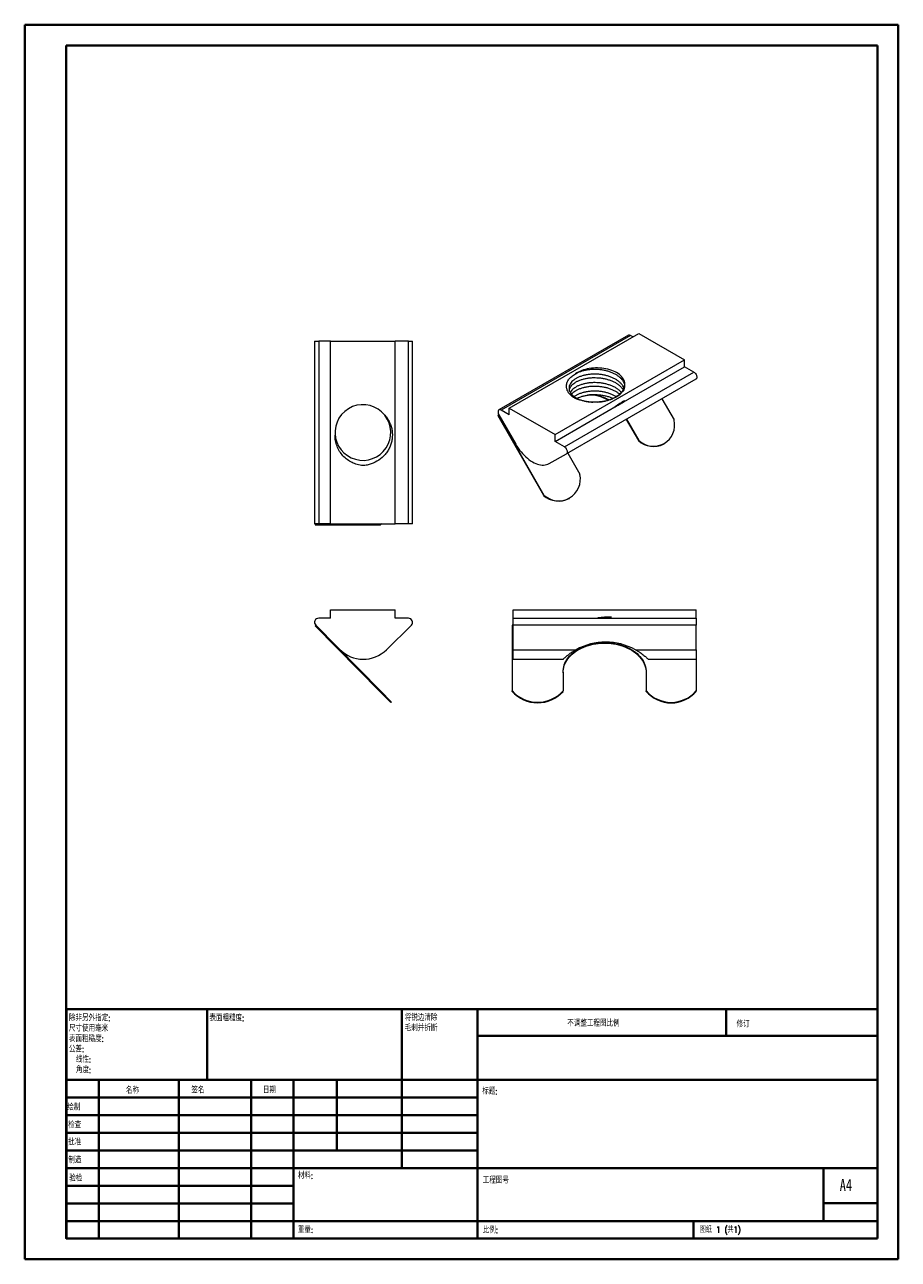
# Model space of a CAD drawing. Header units: millimetres. Extents: x 0 to 210, y 0 to 297.
import ezdxf

# ---------------------------------------------------------------- set-up
doc = ezdxf.new("R2010")
doc.units = ezdxf.units.MM
doc.styles.add('SLDTEXTSTYLE0', font='TXT', dxfattribs={"width": 0.75, "bigfont": 'bigfont'})
doc.styles.add('SLDTEXTSTYLE1', font='TXT', dxfattribs={"width": 0.75})
doc.styles.add('SLDTEXTSTYLE2', font='TXT', dxfattribs={"width": 0.694444, "bigfont": 'bigfont'})

# ---------------------------------------------------------------- blocks, each defined once
blk = doc.blocks.new('SW_NOTE_0')
at = {"color": 0, "linetype": 'Continuous', "lineweight": 0, "char_height": 1.5, "attachment_point": 1, "style": 'SLDTEXTSTYLE0'}
for s, insert in [('\\M+18FAB锐边\\M+190B4\\M+18F9C', (0, 1.93)), ('\\M+196D1\\M+18E68\\M+19BF3\\M+190DC\\M+19266', (0, -0.57))]:
    blk.add_mtext(s, dxfattribs=dict(at, insert=insert))
blk = doc.blocks.new('SW_NOTE_1')
at = {"color": 0, "linetype": 'Continuous', "lineweight": 0, "char_height": 1.5, "attachment_point": 1, "style": 'SLDTEXTSTYLE0'}
for s, insert in [('\\M+18F9C\\M+194F1另\\M+18A4F\\M+18E77\\M+192E8:', (0, 1.93)), ('\\M+18EDA\\M+190A1\\M+18E67\\M+19770\\M+19F7C\\M+195C4', (0, -0.57)), ('\\M+1955C\\M+196CA\\M+19165糙\\M+19378:', (0, -3.07)), ('\\M+18CF6\\M+18DB7:', (0, -5.57)), ('线\\M+190AB:', (1.69, -8.07)), ('\\M+18A70\\M+19378:', (1.69, -10.57))]:
    blk.add_mtext(s, dxfattribs=dict(at, insert=insert))

msp = doc.modelspace()

# ---------------------------------------------------------------- linework, layer by layer
at = {"color": 7, "linetype": 'Continuous', "lineweight": 40}
for p, q in [((0.08, 0.21), (0.08, 297.21)), ((0.08, 297.21), (210.08, 297.21)), ((210.08, 0.21), (210.08, 297.21)), ((210.08, 292.21), (210.08, 297.21)), ((10.08, 292.21), (205.08, 292.21)), ((10.08, 5.21), (10.08, 292.21)), ((205.08, 5.21), (205.08, 292.21)), ((10.11, 60.37), (205.08, 60.37)), ((10.11, 60.37), (10.11, 5.12)), ((43.91, 43.37), (43.91, 60.37)), ((90.71, 60.37), (90.71, 22.12)), ((108.91, 60.37), (108.91, 5.12)), ((168.68, 54.09), (168.68, 60.46)), ((205.08, 54), (108.91, 54)), ((205.08, 43.37), (10.11, 43.37)), ((17.91, 43.37), (17.91, 5.12)), ((37.1, 43.37), (37.1, 5.12)), ((54.51, 43.37), (54.51, 5.12)), ((64.71, 5.12), (64.71, 43.37)), ((75.11, 26.37), (75.11, 43.37)), ((108.91, 39.12), (10.11, 39.12)), ((108.91, 34.87), (10.11, 34.87)), ((108.91, 30.62), (10.11, 30.62)), ((108.91, 26.37), (10.11, 26.37)), ((64.71, 22.12), (10.11, 22.12)), ((64.71, 22.12), (205.08, 22.12)), ((192.08, 9.46), (192.08, 22.21)), ((64.71, 17.87), (10.11, 17.87)), ((64.71, 13.62), (10.11, 13.62)), ((205.08, 13.71), (192.08, 13.71)), ((10.11, 9.37), (205.08, 9.37)), ((160.88, 5.21), (160.88, 9.46)), ((10.08, 5.21), (205.08, 5.21)), ((205.08, 5.21), (180.99, 5.21)), ((0.08, 0.21), (210.08, 0.21))]:
    msp.add_line(p, q, dxfattribs=at)
at = {"color": 7, "linetype": 'Continuous', "lineweight": 15}
for p, q in [((116.57, 204.97), (147.69, 222.93)), ((147.69, 222.93), (158.72, 216.56)), ((69.75, 221.11), (69.75, 177.11)), ((69.75, 221.11), (70.75, 221.11)), ((70.75, 221.11), (70.75, 177.11)), ((73.56, 221.11), (70.75, 221.11)), ((73.56, 177.11), (73.56, 221.11)), ((73.56, 221.11), (89.16, 221.11)), ((89.16, 177.11), (89.16, 221.11)), ((92.32, 221.11), (89.16, 221.11)), ((92.32, 177.11), (92.32, 221.11)), ((92.32, 221.11), (93.32, 221.11)), ((93.32, 177.11), (93.32, 221.11)), ((145.2, 222.49), (114.09, 204.53)), ((145.7, 222.44), (114.59, 204.48)), ((146.27, 222.11), (145.7, 222.44)), ((127.61, 198.6), (158.72, 216.56)), ((143.02, 205.86), (158.72, 214.93)), ((158.72, 214.93), (158.72, 216.56)), ((160.95, 213.63), (158.72, 214.93)), ((129.84, 195.67), (160.95, 213.63)), ((161.45, 211.95), (130.34, 193.99)), ((116.57, 203.33), (116.57, 204.97)), ((116.57, 204.97), (127.61, 198.6)), ((127.61, 196.96), (142.53, 205.58)), ((153.26, 207.22), (156.18, 202.12)), ((114.08, 203.38), (113.81, 203.22)), ((113.81, 203.22), (113.91, 203.28)), ((113.81, 203.22), (124.79, 184)), ((114.08, 203.38), (113.91, 203.28)), ((113.91, 203.28), (124.9, 184.05)), ((114.08, 203.38), (118.12, 196.32)), ((116.57, 203.33), (114.59, 204.48)), ((144.68, 202.27), (147.6, 197.16)), ((144.78, 202.33), (147.7, 197.22)), ((127.61, 196.96), (127.61, 198.6)), ((129.84, 195.67), (127.61, 196.96)), ((147.6, 197.16), (147.7, 197.22)), ((153.66, 196.31), (153.76, 196.37)), ((126.12, 191.63), (130.34, 193.99)), ((130.64, 194.16), (133.56, 189.05)), ((124.79, 184), (124.9, 184.05)), ((130.93, 183.21), (131.03, 183.27)), ((70.75, 177.11), (69.75, 177.11)), ((69.89, 177.11), (69.89, 176.87)), ((69.89, 176.87), (70.04, 176.87)), ((70.04, 177.11), (70.04, 176.87)), ((70.04, 176.87), (85.58, 176.87)), ((73.56, 177.11), (70.75, 177.11)), ((73.56, 177.11), (89.16, 177.11)), ((85.89, 177.11), (85.58, 176.87)), ((92.32, 177.11), (89.16, 177.11)), ((93.32, 177.11), (92.32, 177.11)), ((73.56, 154.45), (70.75, 154.45)), ((73.56, 154.45), (73.56, 156.45)), ((73.56, 156.45), (89.16, 156.45)), ((89.16, 154.45), (89.16, 156.45)), ((92.32, 154.45), (89.16, 154.45)), ((117.48, 156.45), (161.48, 156.45)), ((117.48, 154.45), (117.48, 156.45)), ((117.48, 154.45), (161.48, 154.45)), ((117.48, 152.74), (117.48, 154.45)), ((161.48, 154.45), (161.48, 156.45)), ((161.48, 154.45), (161.48, 152.74)), ((69.89, 152.61), (70.04, 152.75)), ((69.89, 152.61), (85.43, 136.83)), ((70.04, 152.75), (85.58, 136.97)), ((87.06, 146.87), (93.02, 152.74)), ((117.23, 152.75), (117.23, 136.97)), ((117.48, 152.75), (117.23, 152.75)), ((161.48, 152.74), (117.48, 152.74)), ((117.48, 146.87), (117.48, 152.74)), ((161.48, 146.87), (161.48, 152.74)), ((117.48, 146.87), (132.62, 146.87)), ((117.48, 144.57), (117.48, 146.87)), ((146.89, 146.87), (161.48, 146.87)), ((161.48, 146.87), (161.48, 144.57)), ((117.48, 144.57), (129.52, 144.57)), ((149.98, 144.57), (161.48, 144.57)), ((161.48, 144.57), (161.48, 136.97)), ((129.48, 141.45), (129.48, 136.97)), ((149.48, 141.45), (149.48, 136.97)), ((85.43, 136.83), (85.58, 136.97)), ((88.06, 134.16), (85.43, 136.83)), ((88.21, 134.3), (85.58, 136.97)), ((117.23, 136.83), (117.23, 136.97)), ((129.48, 136.83), (129.48, 136.97)), ((149.48, 136.83), (149.48, 136.97)), ((161.48, 136.83), (161.48, 136.97)), ((88.06, 134.16), (88.21, 134.3)), ((88.06, 134.16), (88.08, 134.15)), ((88.08, 134.15), (88.22, 134.29)), ((88.21, 134.3), (88.22, 134.29))]:
    msp.add_line(p, q, dxfattribs=at)
at = {"color": 7, "linetype": 'Continuous', "lineweight": 15, "flags": 128}
for points in [[(144.3, 210.3), (144.34, 210.59), (144.34, 210.88), (144.31, 211.17), (144.23, 211.46), (144.12, 211.75), (143.98, 212.03), (143.79, 212.3), (143.57, 212.57), (143.32, 212.82), (143.03, 213.06), (142.72, 213.29), (142.37, 213.51), (142, 213.7), (141.6, 213.89), (141.18, 214.05), (140.74, 214.19), (140.28, 214.32), (139.8, 214.42), (139.32, 214.51), (138.82, 214.57), (138.32, 214.61), (137.81, 214.63), (137.3, 214.63), (136.8, 214.6), (136.3, 214.55), (135.8, 214.48), (135.32, 214.39), (134.85, 214.28), (134.4, 214.15), (133.97, 213.99), (133.55, 213.82), (133.16, 213.64), (132.8, 213.43), (132.46, 213.21)], [(160.95, 213.63), (161.09, 213.54), (161.23, 213.42), (161.35, 213.27), (161.46, 213.1), (161.54, 212.93), (161.61, 212.75), (161.65, 212.57), (161.66, 212.41), (161.65, 212.25), (161.61, 212.13), (161.54, 212.02), (161.45, 211.95)], [(114.59, 204.48), (114.45, 204.54), (114.32, 204.57), (114.19, 204.57), (114.09, 204.53), (114, 204.46), (113.93, 204.36), (113.89, 204.23), (113.88, 204.08), (113.89, 203.91), (113.93, 203.73), (114, 203.56), (114.08, 203.38)], [(118.12, 196.32), (118.41, 195.83), (118.73, 195.35), (119.06, 194.89), (119.4, 194.45), (119.76, 194.03), (120.13, 193.63), (120.52, 193.26), (120.91, 192.92), (121.3, 192.6), (121.7, 192.32), (122.11, 192.07), (122.51, 191.85), (122.91, 191.66), (123.31, 191.51), (123.7, 191.4), (124.09, 191.32), (124.46, 191.28), (124.82, 191.27), (125.17, 191.31), (125.51, 191.38), (125.82, 191.48), (126.12, 191.63)], [(130.34, 193.99), (130.43, 194.06), (130.49, 194.16), (130.53, 194.29), (130.55, 194.45), (130.54, 194.61), (130.5, 194.79), (130.43, 194.97), (130.34, 195.14), (130.24, 195.31), (130.11, 195.45), (129.98, 195.58), (129.84, 195.67)], [(129.48, 141.45), (129.5, 141.89), (129.56, 142.32), (129.65, 142.76), (129.78, 143.19), (129.95, 143.61), (130.16, 144.02), (130.4, 144.43), (130.67, 144.82), (130.98, 145.2), (131.32, 145.56), (131.69, 145.91), (132.09, 146.25), (132.52, 146.56), (132.98, 146.86), (133.46, 147.13), (133.96, 147.39), (134.48, 147.62), (135.02, 147.83), (135.58, 148.01), (136.16, 148.17), (136.75, 148.3), (137.34, 148.41), (137.95, 148.49), (138.56, 148.54), (139.17, 148.57), (139.79, 148.57), (140.41, 148.54), (141.02, 148.49), (141.62, 148.41), (142.22, 148.3), (142.81, 148.17), (143.38, 148.01), (143.94, 147.83), (144.48, 147.62), (145.01, 147.39), (145.51, 147.13), (145.99, 146.86), (146.44, 146.56), (146.87, 146.25), (147.27, 145.91), (147.64, 145.56), (147.98, 145.2), (148.29, 144.82), (148.57, 144.43), (148.81, 144.02), (149.01, 143.61), (149.18, 143.19), (149.31, 142.76), (149.41, 142.32), (149.46, 141.89), (149.48, 141.45)], [(129.48, 141.31), (129.5, 141.75), (129.56, 142.18), (129.65, 142.62), (129.78, 143.04), (129.95, 143.47), (130.16, 143.88), (130.4, 144.28), (130.67, 144.68), (130.98, 145.06), (131.32, 145.42), (131.69, 145.77), (132.09, 146.11), (132.52, 146.42), (132.98, 146.72), (133.46, 146.99), (133.96, 147.25), (134.48, 147.48), (135.02, 147.68), (135.58, 147.87), (136.16, 148.03), (136.75, 148.16), (137.34, 148.27), (137.95, 148.35), (138.56, 148.4), (139.17, 148.43), (139.79, 148.43), (140.41, 148.4), (141.02, 148.35), (141.62, 148.27), (142.22, 148.16), (142.81, 148.03), (143.38, 147.87), (143.94, 147.68), (144.48, 147.48), (145.01, 147.25), (145.51, 146.99), (145.99, 146.72), (146.44, 146.42), (146.87, 146.11), (147.27, 145.77), (147.64, 145.42), (147.98, 145.06), (148.29, 144.68), (148.57, 144.28), (148.81, 143.88), (149.01, 143.47), (149.18, 143.04), (149.31, 142.62), (149.41, 142.18), (149.46, 141.75), (149.48, 141.31)]]:
    msp.add_lwpolyline(points, dxfattribs=at)
at = {"color": 7, "linetype": 'Continuous', "lineweight": 15}
for centre, radius, start, end in [((145.41, 222.04), 0.493, 53.7228, 114.9667), ((135.87, 199.54), 8.58, 58.9205, 93.3), ((135.91, 199.41), 8.77, 59.03, 90.1705), ((81.36, 199.11), 6.7, 38.0801, 185.679), ((81.37, 199.11), 6.7, 182.4548, 38.1493), ((151.23, 200.9), 5.1, 226.2197, 13.7749), ((151.25, 201.15), 5.41, 227.5816, 296.4716), ((128.43, 187.92), 5.24, 227.5577, 12.4369), ((128.46, 188.25), 5.62, 229.2998, 296.1557), ((70.75, 153.45), 1, 90, 224.5626), ((92.32, 153.45), 1, 314.5626, 90), ((139.75, 134), 14.71, 60.9782, 119.0218), ((81.45, 152.57), 8, 224.5626, 314.5626), ((123.36, 142.41), 8.19, 221.6101, 318.3899), ((123.36, 142.27), 8.19, 221.6101, 318.3899), ((155.48, 142.09), 7.89, 220.4531, 319.5469), ((155.48, 141.95), 7.89, 220.4531, 319.5469)]:
    msp.add_arc(centre, radius, start, end, dxfattribs=at)
for points, knots in [([(132.46, 213.21), (132.61, 213.3), (132.94, 213.5), (133.55, 213.76), (134.28, 214.01), (135.07, 214.19), (135.91, 214.31), (136.78, 214.36), (137.65, 214.35), (138.52, 214.28), (139.38, 214.14), (140.22, 213.93), (141.01, 213.66), (141.74, 213.34), (142.4, 212.96), (142.97, 212.55), (143.46, 212.08), (143.86, 211.58), (144.13, 211.05), (144.28, 210.64), (144.3, 210.42), (144.3, 210.38)], [0, 0, 0, 0, 0.042061, 0.096798, 0.152491, 0.208675, 0.264859, 0.320552, 0.375289, 0.430025, 0.485718, 0.541902, 0.598087, 0.65378, 0.708516, 0.763253, 0.818946, 0.87513, 0.931314, 0.987007, 1, 1, 1, 1]), ([(132.01, 207.51), (131.72, 207.72), (131.47, 207.93), (131.04, 208.39), (130.85, 208.63), (130.56, 209.13), (130.45, 209.38), (130.32, 209.89), (130.3, 210.16), (130.33, 210.68), (130.38, 210.94), (130.58, 211.45), (130.72, 211.7), (131.09, 212.18), (131.31, 212.41), (131.83, 212.83), (132.14, 213.03), (132.46, 213.21)], [0, 0, 0, 0, 0.125, 0.125, 0.25, 0.25, 0.375, 0.375, 0.5, 0.5, 0.625, 0.625, 0.75, 0.75, 0.875, 0.875, 1, 1, 1, 1]), ([(144.14, 209.78), (144.13, 209.8), (144.07, 210), (143.85, 210.37), (143.46, 210.87), (142.97, 211.34), (142.4, 211.76), (141.74, 212.13), (141.01, 212.46), (140.22, 212.73), (139.38, 212.93), (138.52, 213.08), (137.65, 213.15), (136.78, 213.16), (135.91, 213.1), (135.07, 212.98), (134.28, 212.8), (133.55, 212.56), (132.9, 212.27), (132.32, 211.93), (131.83, 211.55), (131.44, 211.14), (131.15, 210.7), (130.98, 210.24), (130.93, 209.78), (130.98, 209.32), (131.15, 208.86), (131.44, 208.42), (131.83, 208.01), (132.32, 207.63), (132.9, 207.29), (133.55, 207), (134.28, 206.76), (135.07, 206.58), (135.88, 206.46), (136.42, 206.43), (136.68, 206.42)], [0, 0, 0, 0, 0.0034978, 0.0341388, 0.0647797, 0.0951529, 0.1250042, 0.1548555, 0.1852286, 0.2158696, 0.2465105, 0.2768837, 0.306735, 0.3365863, 0.3669594, 0.3976004, 0.4282413, 0.4586145, 0.4884658, 0.5183171, 0.5486902, 0.5793312, 0.6099721, 0.6403453, 0.6701966, 0.7000479, 0.730421, 0.761062, 0.7917029, 0.8220761, 0.8519274, 0.8817787, 0.9121518, 0.9427928, 0.9734337, 1, 1, 1, 1]), ([(131, 209.36), (131, 209.38), (131.02, 209.54), (131.16, 209.86), (131.44, 210.3), (131.83, 210.72), (132.32, 211.1), (132.9, 211.43), (133.55, 211.72), (134.28, 211.96), (135.07, 212.15), (135.91, 212.27), (136.78, 212.32), (137.65, 212.31), (138.52, 212.24), (139.38, 212.1), (140.22, 211.89), (141.01, 211.62), (141.74, 211.29), (142.4, 210.92), (142.97, 210.5), (143.46, 210.04), (143.78, 209.65), (143.9, 209.42), (143.93, 209.36)], [0, 0, 0, 0, 0.004185, 0.053279, 0.102806, 0.152333, 0.201427, 0.249678, 0.297929, 0.347023, 0.396551, 0.446078, 0.495172, 0.543423, 0.591674, 0.640768, 0.690295, 0.739822, 0.788916, 0.837167, 0.885418, 0.934512, 0.984039, 1, 1, 1, 1]), ([(143.5, 208.76), (143.48, 208.78), (143.33, 208.97), (142.97, 209.3), (142.4, 209.72), (141.74, 210.09), (141.01, 210.41), (140.22, 210.68), (139.38, 210.89), (138.52, 211.03), (137.65, 211.11), (136.78, 211.11), (135.91, 211.06), (135.07, 210.94), (134.28, 210.76), (133.55, 210.52), (132.9, 210.23), (132.32, 209.89), (131.83, 209.51), (131.46, 209.13), (131.31, 208.87), (131.24, 208.76)], [0, 0, 0, 0, 0.007867, 0.063917, 0.119005, 0.174092, 0.230143, 0.286688, 0.343232, 0.399283, 0.45437, 0.509458, 0.565508, 0.622053, 0.678598, 0.734648, 0.789736, 0.844823, 0.900874, 0.957419, 1, 1, 1, 1]), ([(131.54, 208.34), (131.64, 208.45), (131.86, 208.7), (132.32, 209.05), (132.89, 209.39), (133.55, 209.68), (134.28, 209.92), (135.07, 210.11), (135.91, 210.23), (136.78, 210.28), (137.65, 210.27), (138.52, 210.2), (139.38, 210.06), (140.22, 209.85), (141.01, 209.58), (141.74, 209.25), (142.39, 208.88), (142.84, 208.57), (143.04, 208.38), (143.08, 208.34)], [0, 0, 0, 0, 0.050117, 0.11268, 0.17417, 0.235659, 0.298223, 0.361338, 0.424454, 0.487018, 0.548507, 0.609996, 0.67256, 0.735675, 0.798791, 0.861355, 0.922844, 0.984333, 1, 1, 1, 1]), ([(144.3, 210.3), (144.28, 210.1), (144.25, 209.9), (144.12, 209.51), (144.03, 209.32), (143.8, 208.95), (143.66, 208.77), (143.34, 208.42), (143.16, 208.25), (142.55, 207.78), (142.05, 207.49), (141.23, 207.14), (140.95, 207.03), (140.34, 206.84), (140.03, 206.75), (139.39, 206.61), (139.07, 206.56), (138.4, 206.47), (138.06, 206.44), (137.03, 206.39), (136.35, 206.41), (134.99, 206.56), (134.34, 206.68), (133.42, 206.94), (133.12, 207.04), (132.55, 207.26), (132.27, 207.38), (132.01, 207.51)], [0, 0, 0, 0, 0.0625, 0.0625, 0.125, 0.125, 0.1875, 0.1875, 0.25, 0.25, 0.375, 0.375, 0.4375, 0.4375, 0.5, 0.5, 0.5625, 0.5625, 0.625, 0.625, 0.75, 0.75, 0.875, 0.875, 0.9375, 0.9375, 1, 1, 1, 1]), ([(142.26, 207.74), (142.09, 207.84), (141.7, 208.07), (141.01, 208.37), (140.22, 208.64), (139.38, 208.85), (138.52, 208.99), (137.65, 209.07), (136.78, 209.07), (135.91, 209.02), (135.07, 208.9), (134.28, 208.72), (133.55, 208.48), (132.9, 208.18), (132.45, 207.93), (132.25, 207.77), (132.2, 207.74)], [0, 0, 0, 0, 0.060745, 0.137465, 0.214861, 0.292257, 0.368976, 0.444378, 0.51978, 0.596499, 0.673896, 0.751292, 0.828011, 0.903413, 0.978815, 1, 1, 1, 1]), ([(132.87, 207.32), (132.88, 207.33), (133.09, 207.45), (133.56, 207.64), (134.28, 207.88), (135.07, 208.06), (135.91, 208.18), (136.78, 208.24), (137.65, 208.23), (138.52, 208.16), (139.38, 208.02), (140.22, 207.81), (140.92, 207.58), (141.31, 207.39), (141.47, 207.32)], [0, 0, 0, 0, 0.005821, 0.097853, 0.191493, 0.28596, 0.380426, 0.474067, 0.566099, 0.658131, 0.751772, 0.846238, 0.940705, 1, 1, 1, 1]), ([(137.19, 208.22), (137.47, 208.15), (138.04, 207.99), (138.93, 207.68), (139.8, 207.34), (140.35, 207.09), (140.61, 206.98)], [0, 0, 0, 0, 0.230416, 0.482532, 0.759664, 1, 1, 1, 1]), ([(137.74, 206.43), (138, 206.45), (138.55, 206.49), (139.38, 206.63), (140.22, 206.83), (141.01, 207.1), (141.74, 207.43), (142.4, 207.8), (142.98, 208.23), (143.47, 208.7), (143.87, 209.21), (144.16, 209.74), (144.25, 210.11), (144.3, 210.3)], [0, 0, 0, 0, 0.079713, 0.17116, 0.263413, 0.355666, 0.447113, 0.536989, 0.628012, 0.720637, 0.814069, 0.907468, 1, 1, 1, 1]), ([(86.63, 203.25), (86.87, 203), (87.08, 202.72), (87.47, 202.16), (87.64, 201.86), (87.93, 201.24), (88.06, 200.92), (88.26, 200.26), (88.34, 199.93), (88.48, 198.92), (88.48, 198.22), (88.34, 197.21), (88.27, 196.87), (88.08, 196.21), (87.96, 195.89), (87.68, 195.27), (87.52, 194.97), (87.15, 194.39), (86.95, 194.11), (86.28, 193.32), (85.77, 192.87), (84.63, 192.09), (84.02, 191.78), (83.05, 191.45), (82.72, 191.35), (82.05, 191.22), (81.7, 191.17), (81.36, 191.15)], [0, 0, 0, 0, 0.0625, 0.0625, 0.125, 0.125, 0.1875, 0.1875, 0.25, 0.25, 0.375, 0.375, 0.4375, 0.4375, 0.5, 0.5, 0.5625, 0.5625, 0.625, 0.625, 0.75, 0.75, 0.875, 0.875, 0.9375, 0.9375, 1, 1, 1, 1]), ([(81.36, 191.15), (80.91, 191.19), (80.46, 191.28), (79.6, 191.53), (79.17, 191.69), (78.35, 192.1), (77.97, 192.33), (77.25, 192.87), (76.9, 193.18), (76.28, 193.84), (76.01, 194.19), (75.52, 194.96), (75.32, 195.37), (74.99, 196.21), (74.87, 196.65), (74.71, 197.54), (74.68, 198), (74.69, 198.45)], [0, 0, 0, 0, 0.125, 0.125, 0.25, 0.25, 0.375, 0.375, 0.5, 0.5, 0.625, 0.625, 0.75, 0.75, 0.875, 0.875, 1, 1, 1, 1]), ([(129.52, 144.57), (129.52, 144.57), (129.51, 144.56), (129.55, 144.6), (129.63, 144.68), (129.77, 144.81), (129.96, 144.98), (130.2, 145.19), (130.49, 145.44), (130.84, 145.71), (131.29, 146.04), (131.87, 146.43), (132.37, 146.72), (132.62, 146.87)], [0, 0, 0, 0, 0.0191119, 0.1079823, 0.1965634, 0.283614, 0.370935, 0.4580113, 0.5481443, 0.6385361, 0.7287197, 0.8643234, 1, 1, 1, 1]), ([(146.89, 146.87), (147.09, 146.75), (147.49, 146.52), (148.03, 146.17), (148.52, 145.82), (148.95, 145.49), (149.31, 145.18), (149.59, 144.94), (149.79, 144.76), (149.92, 144.63), (149.99, 144.57), (149.98, 144.57), (149.98, 144.57)], [0, 0, 0, 0, 0.108367, 0.21698, 0.325242, 0.434411, 0.543981, 0.653053, 0.749972, 0.847252, 0.944147, 1, 1, 1, 1])]:
    msp.add_open_spline(points, degree=3, knots=knots, dxfattribs=at)
for points in [[(144.31, 206.77), (143.54, 206.37), (142.78, 205.89), (142.02, 205.32)], [(142.02, 205.32), (142.19, 205.4), (142.36, 205.49), (142.53, 205.58)], [(142.53, 205.58), (142.7, 205.67), (142.86, 205.76), (143.02, 205.86)], [(143.02, 205.86), (143.45, 206.13), (143.88, 206.43), (144.31, 206.77)], [(141.1, 154.66), (140.02, 154.71), (138.94, 154.65), (137.86, 154.5)], [(137.86, 154.5), (138.11, 154.47), (138.35, 154.46), (138.59, 154.45)], [(139.28, 154.45), (139.89, 154.47), (140.5, 154.54), (141.1, 154.66)]]:
    msp.add_open_spline(points, degree=3, dxfattribs=at)

# ---------------------------------------------------------------- block references
at = {"color": 7, "linetype": 'Continuous', "lineweight": 0}
for name, p in [('SW_NOTE_1', (10.7, 57.11)), ('SW_NOTE_0', (91.42, 57.19))]:
    msp.add_blockref(name, p, dxfattribs=at)

# ---------------------------------------------------------------- texts
at = {"color": 7, "linetype": 'Continuous', "lineweight": 0, "attachment_point": 1}
for s, insert, char_height, style in [('\\M+1955C\\M+196CA\\M+19165糙\\M+19378:', (44.48, 59.04), 1.5, 'SLDTEXTSTYLE0'), ('\\M+19573调\\M+190AE\\M+18D48\\M+192F6图\\M+194E4\\M+197E1', (130.49, 57.75), 1.5, 'SLDTEXTSTYLE0'), ('\\M+18F43订', (171.21, 57.55), 1.5, 'SLDTEXTSTYLE0'), ('\\M+196BC\\M+18FCC', (24.43, 41.62), 1.5, 'SLDTEXTSTYLE0'), ('签\\M+196BC', (40.14, 41.68), 1.5, 'SLDTEXTSTYLE0'), ('\\M+193FA\\M+18AFA', (57.33, 41.7), 1.5, 'SLDTEXTSTYLE0'), ('标题:', (110.07, 41.4), 1.5, 'SLDTEXTSTYLE0'), ('绘\\M+190A7', (10.32, 37.55), 1.5, 'SLDTEXTSTYLE0'), ('检查', (10.52, 33.28), 1.5, 'SLDTEXTSTYLE0'), ('\\M+194E1\\M+18F79', (10.51, 29.19), 1.5, 'SLDTEXTSTYLE0'), ('\\M+190A7\\M+191A2', (10.57, 24.85), 1.5, 'SLDTEXTSTYLE0'), ('\\M+18DDE\\M+197BF:', (65.76, 21.11), 1.5, 'SLDTEXTSTYLE0'), ('验检', (10.78, 20.47), 1.5, 'SLDTEXTSTYLE0'), ('\\M+18D48\\M+192F6图\\M+18D86', (110.18, 19.99), 1.5, 'SLDTEXTSTYLE0'), ('A4', (196, 19.52), 2.91, 'SLDTEXTSTYLE1'), ('\\M+18F64\\M+197CA:', (65.73, 8.07), 1.4986, 'SLDTEXTSTYLE0'), ('\\M+194E4\\M+197E1:', (110.18, 8.02), 1.5, 'SLDTEXTSTYLE0'), ('图纸 1 (\\M+18BA41)', (162.36, 8.11), 1.5, 'SLDTEXTSTYLE2')]:
    msp.add_mtext(s, dxfattribs=dict(at, insert=insert, char_height=char_height, style=style))

doc.saveas('drawing.dxf')
